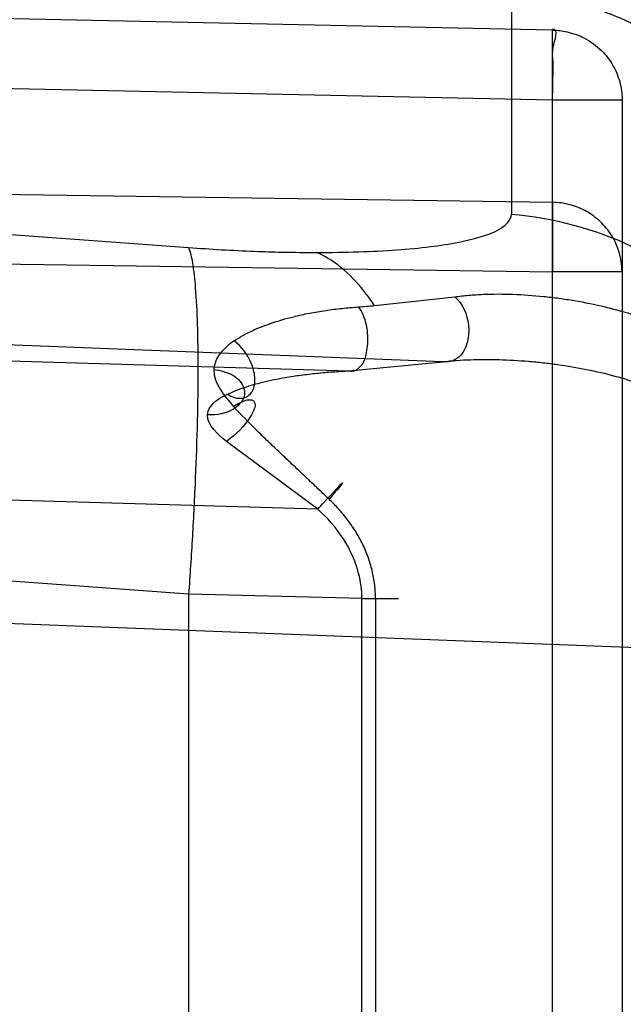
# Model space of a CAD drawing. Header units: millimetres. Extents: x 0 to 297, y 0 to 210.
# Tile 33 of 256: x 146.025 to 146.0847, y 91.0556 to 91.1531. Entities that reach past the tile are written whole.
import ezdxf

# ---------------------------------------------------------------- set-up
doc = ezdxf.new("R2010")
doc.units = ezdxf.units.MM
doc.header["$LTSCALE"] = 16.335
doc.layers.get('0').update_dxf_attribs({"linetype": 'CONTINUOUS'})
for name, color, linetype in [('01_GLOBAL', 7, 'CONTINUOUS'), ('INTFCLR_1', 7, 'CONTINUOUS'), ('INTFCLR_144815', 7, 'CONTINUOUS')]:
    doc.layers.add(name, color=color, linetype=linetype)

msp = doc.modelspace()

# ---------------------------------------------------------------- linework, layer by layer
at = {"color": 7, "linetype": 'Continuous'}
msp.add_circle((146.8548034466, 92.13446435), 2.66, dxfattribs=at)
at = {"color": 9, "linetype": 'Continuous'}
msp.add_arc((146.8548034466, 92.13446435), 2.6259090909, 182.9674534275, 267.0325465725, dxfattribs=at)
at = {"layer": '01_GLOBAL', "color": 7, "linetype": 'Continuous'}
msp.add_circle((146.8548034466, 92.13446435), 2.695, dxfattribs=at)
at = {"layer": 'INTFCLR_1', "color": 9, "linetype": 'Continuous'}
for p, q in [((146.0777299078, 91.15204233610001), (145.8396077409, 91.15699578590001)), ((146.0736581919, 91.15591028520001), (146.0736581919, 91.1338220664)), ((146.0777533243, 91.1521482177), (146.0777299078, 91.15204233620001)), ((146.0777299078, 90.9884949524), (146.0777299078, 91.15204233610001)), ((145.8396077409, 91.1501031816), (146.0777299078, 91.1451497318)), ((145.8396077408, 91.1453490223), (146.0417086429, 91.13051245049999)), ((146.0777299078, 91.1451497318), (146.0846077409, 91.1451497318)), ((146.0846077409, 91.1451497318), (146.0846077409, 90.9953875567)), ((146.0165597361, 91.13588708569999), (146.0777299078, 91.13499115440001)), ((146.0777299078, 91.13499115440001), (146.0777299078, 91.1280985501)), ((146.0015889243, 91.12921375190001), (146.0777299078, 91.1280985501)), ((146.0668704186, 91.11920636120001), (145.8396077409, 91.12796444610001)), ((146.0846077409, 91.1280985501), (146.0777299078, 91.1280985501)), ((146.0601206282, 91.1247622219), (146.0680442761, 91.12563092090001)), ((145.8396077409, 91.1246862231), (146.0575744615, 91.1182993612)), ((146.0575744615, 91.1182993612), (146.0668704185, 91.11920636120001)), ((146.0544917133, 91.1046107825), (146.0454584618, 91.1113037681)), ((146.0417086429, 91.0961753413), (145.8396077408, 91.1110119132)), ((146.0544917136, 91.1046107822), (145.8396077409, 91.1109073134)), ((146.1018946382, 91.0902799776), (145.8396077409, 91.10038780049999)), ((146.0417086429, 91.0961753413), (146.0417086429, 91.04436194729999)), ((146.0602125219, 91.09572373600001), (146.0417086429, 91.0961753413)), ((146.0588601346, 91.0448135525), (146.0588601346, 91.09572373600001)), ((146.0624822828, 91.09572373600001), (146.0588601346, 91.09572373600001)), ((146.0602125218, 91.09572373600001), (146.0602125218, 91.0448135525))]:
    msp.add_line(p, q, dxfattribs=at)
at = {"layer": 'INTFCLR_1', "color": 6, "linetype": 'Continuous'}
for radius in [0.4224162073, 0.4014439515]:
    msp.add_arc((145.8396077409, 91.0702686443), radius, 270, 90.00000002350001, dxfattribs=at)
at = {"layer": 'INTFCLR_1', "color": 9, "linetype": 'Continuous'}
msp.add_arc((146.0456835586, 91.3003540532), 0.1761843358, 274.1827349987, 274.7002570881, dxfattribs=at)
for points, knots in [([(146.215167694, 90.9396470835), (146.2159987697, 90.9419085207), (146.2176274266, 90.946474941), (146.2207305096, 90.9557355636), (146.2257654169, 90.97235802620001), (146.2304341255, 90.99186806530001), (146.2335169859, 91.0093050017), (146.2348129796, 91.0182086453), (146.2354818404, 91.02335838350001), (146.2370256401, 91.0362869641), (146.2386297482, 91.0583777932), (146.2383725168, 91.0844410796), (146.2371603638, 91.1013312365), (146.2363978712, 91.10913017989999), (146.2358364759, 91.11431722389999), (146.2341019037, 91.1283170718), (146.2301634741, 91.1507347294), (146.2244881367, 91.17262139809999), (146.2204287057, 91.18561168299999), (146.2189019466, 91.1902581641), (146.2165792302, 91.19710265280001), (146.2113391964, 91.2114121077), (146.2022901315, 91.2324139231), (146.191984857, 91.25225539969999), (146.1848007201, 91.2644679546), (146.1814430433, 91.2699042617), (146.1792124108, 91.2734478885), (146.1731796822, 91.2827676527), (146.1630706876, 91.2970711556), (146.1490288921, 91.31448381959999), (146.1371354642, 91.3275359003), (146.1288272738, 91.33587871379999), (146.1242335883, 91.3402958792), (146.1178598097, 91.34625301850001), (146.1089384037, 91.3540531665), (146.0992814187, 91.3616216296), (146.0931582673, 91.3659756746), (146.0901748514, 91.36797805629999), (146.0877179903, 91.3695554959), (146.0855301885, 91.370872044), (146.0836031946, 91.37188306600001), (146.0825200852, 91.3723860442), (146.0816575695, 91.37269367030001), (146.0810609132, 91.3728329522), (146.0805598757, 91.3727572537), (146.0804622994, 91.37228572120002), (146.0807027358, 91.3717645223), (146.0811202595, 91.37104224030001), (146.0817948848, 91.3701330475), (146.0826939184, 91.36902450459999), (146.0838249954, 91.3677243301), (146.0851758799, 91.36623182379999), (146.086740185, 91.3645487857), (146.0892045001, 91.3619398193), (146.0927127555, 91.3582725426), (146.0992604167, 91.35140180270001), (146.106411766, 91.3436935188), (146.1129263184, 91.3363261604), (146.1169531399, 91.331641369), (146.123428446, 91.3239507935), (146.1333417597, 91.31148785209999), (146.1463378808, 91.2933556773), (146.155744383, 91.27855323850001), (146.1619029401, 91.26801686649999), (146.1660815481, 91.2606062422), (146.1732904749, 91.2470796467), (146.1829180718, 91.22665319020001), (146.189559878, 91.2096229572), (146.192649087, 91.2007931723)], [0, 0, 0, 0, 0.0103790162, 0.0208837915, 0.0420711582, 0.08518389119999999, 0.1071959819, 0.1183353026, 0.1239410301, 0.1295663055, 0.1744258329, 0.2192337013, 0.2417180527, 0.2473539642, 0.2529903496, 0.2641931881, 0.3081223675, 0.3509244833, 0.3614867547, 0.3667496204, 0.3719934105, 0.3926231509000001, 0.4323812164, 0.470412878, 0.488854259, 0.4934078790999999, 0.4979383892, 0.5068921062, 0.5412323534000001, 0.5733304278, 0.6031976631, 0.6172528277, 0.6240454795, 0.630650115, 0.6548352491, 0.6750685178, 0.6834752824, 0.6871962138, 0.6905460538, 0.6960524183, 0.6981915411, 0.6999110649, 0.7012078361, 0.7020914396, 0.7026255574, 0.7031007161, 0.7038824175, 0.7050749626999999, 0.7066970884, 0.7087489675, 0.7112252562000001, 0.7141187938, 0.7174211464, 0.7211233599, 0.729578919, 0.7392839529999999, 0.762009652, 0.7748693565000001, 0.7816473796, 0.7886214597, 0.8181786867, 0.8502212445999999, 0.8846823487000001, 0.8936821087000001, 0.9027944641, 0.9213301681, 0.9597016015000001, 1, 1, 1, 1]), ([(146.192649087, 91.2007931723), (146.1958606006, 91.19161380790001), (146.2016925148, 91.1727509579), (146.207244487, 91.1485054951), (146.2099856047, 91.1323126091), (146.2110878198, 91.12467357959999), (146.2117778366, 91.1195334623), (146.2134659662, 91.10537393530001), (146.2150886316, 91.08202445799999), (146.2148602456, 91.05859212), (146.2140091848, 91.0442666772), (146.2136200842, 91.03903900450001), (146.2129629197, 91.0312586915), (146.2111506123, 91.0146916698), (146.206931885, 90.9897134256), (146.2017743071, 90.9689710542), (146.19827327, 90.95706681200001), (146.1968531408, 90.95239866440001), (146.1942959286, 90.9443911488), (146.1888936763, 90.9289345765), (146.1802622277, 90.90786547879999), (146.171382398, 90.8897741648), (146.1656550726, 90.8792145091), (146.1635773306, 90.8754900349), (146.1604900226, 90.8700564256), (146.1538400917, 90.8588573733), (146.1432874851, 90.8427416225), (146.130351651, 90.82515020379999), (146.1210235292, 90.81367435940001), (146.1156460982, 90.8073755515), (146.113618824, 90.80502464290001), (146.1101975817, 90.8011144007), (146.1038773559, 90.7940784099), (146.096999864, 90.7867494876), (146.0907938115, 90.7802607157), (146.0870749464, 90.7763572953), (146.0841227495, 90.7731700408), (146.082218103, 90.7709636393), (146.0811689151, 90.76956887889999), (146.0807337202, 90.7688287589), (146.0804699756, 90.768297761), (146.0805812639, 90.7676067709), (146.0820539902, 90.76790723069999), (146.0836740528, 90.7686837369), (146.0866075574, 90.7702696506), (146.0894057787, 90.77205211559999), (146.0917034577, 90.7735832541), (146.0931778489, 90.7745970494), (146.0956556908, 90.77633123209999), (146.0996186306, 90.7792326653), (146.1051563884, 90.78353748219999), (146.1134349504, 90.79034993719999), (146.1208444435, 90.79699512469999), (146.1273278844, 90.803212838), (146.1319747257, 90.8077988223), (146.1403493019, 90.8164335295), (146.1522854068, 90.8298984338), (146.1663008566, 90.8478011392), (146.1763364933, 90.8624671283), (146.1823017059, 90.8720054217), (146.1845040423, 90.87562926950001), (146.1878179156, 90.8811894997), (146.1948947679, 90.8936741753), (146.2049952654, 90.9139390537), (146.2119439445, 90.93087495), (146.2151676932, 90.9396470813)], [0, 0, 0, 0, 0.0419354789, 0.08505031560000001, 0.1071497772, 0.1127379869, 0.1183317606, 0.1295131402, 0.1742263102, 0.2191466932, 0.230445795, 0.2361065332, 0.241751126, 0.2641147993, 0.3079545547, 0.3508736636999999, 0.3561840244, 0.3614616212, 0.3719139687, 0.3924297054, 0.4320526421, 0.4700131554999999, 0.4792642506, 0.483852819, 0.4884035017, 0.5062126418, 0.5400088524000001, 0.5714206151, 0.6003317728, 0.6037560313, 0.6071340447, 0.6137178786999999, 0.6261602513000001, 0.6479155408, 0.6570536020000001, 0.6648783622, 0.6711643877, 0.6757843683, 0.6774462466, 0.6786751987, 0.6794900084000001, 0.6799813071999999, 0.6813020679, 0.6842478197, 0.6888651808, 0.6950795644, 0.6987591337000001, 0.70073729, 0.7027989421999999, 0.7117993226, 0.7219139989, 0.7330405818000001, 0.7580265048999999, 0.7648041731, 0.7717766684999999, 0.7861782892, 0.816667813, 0.8493175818, 0.8841610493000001, 0.8932352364, 0.8978283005, 0.9024468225, 0.9211469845, 0.9596997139, 1, 1, 1, 1]), ([(146.0963432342, 91.14465154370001), (146.0948885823, 91.1462610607), (146.0916789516, 91.1492105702), (146.0861389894, 91.15264815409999), (146.0800691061, 91.15497682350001), (146.0758016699, 91.1557360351), (146.0736581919, 91.15591028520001)], [0, 0, 0, 0, 0.2512932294, 0.5014782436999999, 0.7508972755, 1, 1, 1, 1]), ([(146.0777299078, 91.1451497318), (146.0777439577, 91.14582534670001), (146.0777449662, 91.1470154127), (146.0778456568, 91.1488164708), (146.0775845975, 91.15018666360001), (146.0783670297, 91.1521354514), (146.0777533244, 91.1521482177)], [0, 0, 0, 0, 0.2896316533, 0.5197066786, 0.7369085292, 1, 1, 1, 1]), ([(146.0777299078, 91.15204233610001), (146.0782116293, 91.15203405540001), (146.0793131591, 91.1519026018), (146.0810124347, 91.1512783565), (146.0825683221, 91.1501391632), (146.0837430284, 91.1486296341), (146.0844479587, 91.1469541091), (146.0846077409, 91.1457429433), (146.0846077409, 91.1451497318)], [0, 0, 0, 0, 0.134341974, 0.3069396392, 0.499089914, 0.6639011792, 0.8345902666, 1, 1, 1, 1]), ([(146.0846077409, 91.1280985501), (146.0846077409, 91.1287967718), (146.0843868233, 91.13021555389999), (146.0834672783, 91.13203930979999), (146.0822344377, 91.1333540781), (146.0808884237, 91.13424934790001), (146.0794084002, 91.13482792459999), (146.0783002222, 91.1349813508), (146.0777299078, 91.13499115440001)], [0, 0, 0, 0, 0.1947113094, 0.3930235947, 0.5605489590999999, 0.6915925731, 0.8409343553, 1, 1, 1, 1]), ([(146.0544062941, 91.130020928), (146.0557899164, 91.1300209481), (146.0584331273, 91.1300595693), (146.0621833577, 91.13024540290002), (146.0654930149, 91.1305579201), (146.0682828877, 91.1309723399), (146.0705573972, 91.13152585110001), (146.0723955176, 91.1321656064), (146.0736575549, 91.1331387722), (146.0736581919, 91.1338220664)], [0, 0, 0, 0, 0.2052123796, 0.3919471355, 0.5569433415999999, 0.6975085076, 0.8116792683, 0.8986569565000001, 1, 1, 1, 1]), ([(146.0736581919, 91.1338220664), (146.0777892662, 91.13346613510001), (146.0840935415, 91.13177613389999), (146.0915258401, 91.1273826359), (146.0965684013, 91.1229257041), (146.1006416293, 91.1175907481), (146.1044382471, 91.1099269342), (146.1056077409, 91.1035746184), (146.1056077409, 91.09948495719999)], [0, 0, 0, 0, 0.2423205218, 0.3713274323, 0.5023855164, 0.6330587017, 0.7609941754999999, 1, 1, 1, 1]), ([(146.0417086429, 91.13051245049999), (146.0438797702, 91.1303530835), (146.0469634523, 91.1301771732), (146.0511980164, 91.13004589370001), (146.0532576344, 91.1300209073), (146.0544062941, 91.130020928)], [0, 0, 0, 0, 0.5138590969, 0.7288664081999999, 1, 1, 1, 1]), ([(146.0417086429, 91.13051245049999), (146.0419011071, 91.1300371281), (146.0421655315, 91.12869410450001), (146.0424338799, 91.1261793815), (146.0425973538, 91.12267379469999), (146.0426504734, 91.1182855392), (146.0425794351, 91.1131927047), (146.0423910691, 91.1076466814), (146.0421000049, 91.1019218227), (146.0418473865, 91.09807974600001), (146.0417086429, 91.0961753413)], [0, 0, 0, 0, 0.0446836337, 0.1180928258, 0.220778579, 0.350104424, 0.5005438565, 0.6645107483, 0.8336200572, 1, 1, 1, 1]), ([(146.06012054, 91.12476234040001), (146.0598578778, 91.1251534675), (146.0583500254, 91.12725940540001), (146.0563561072, 91.1291653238), (146.0544062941, 91.130020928)], [0, 0, 0, 0, 0.1811781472, 1, 1, 1, 1]), ([(146.0680442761, 91.12563092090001), (146.0685057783, 91.1256976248), (146.0694438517, 91.12580220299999), (146.0713653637, 91.12592202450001), (146.0738378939, 91.125918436), (146.0763395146, 91.12573964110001), (146.0783654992, 91.125498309), (146.0804027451, 91.1251873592), (146.0829330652, 91.1246747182), (146.0859208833, 91.1238444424), (146.0888421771, 91.12277742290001), (146.0911983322, 91.1216692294), (146.0930162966, 91.120635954), (146.0947868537, 91.11949983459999), (146.0968910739, 91.1178763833), (146.0987977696, 91.1159830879), (146.1001865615, 91.1142914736), (146.1015003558, 91.1124485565), (146.1026339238, 91.1104314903), (146.1035621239, 91.1082652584), (146.1043677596, 91.105939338), (146.105084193, 91.10283631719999), (146.1053177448, 91.1002756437), (146.1053490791, 91.0989664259)], [0, 0, 0, 0, 0.0269372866, 0.0544915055, 0.1111887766, 0.1696140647, 0.1992706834, 0.2290360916, 0.2886481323, 0.3482924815, 0.4080109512, 0.4681104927, 0.4984510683, 0.5287577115, 0.5895870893, 0.6516014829, 0.6835097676, 0.7159327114, 0.7822646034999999, 0.8166313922, 0.8519861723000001, 0.9243469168, 1, 1, 1, 1]), ([(146.0680442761, 91.12563092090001), (146.0688429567, 91.1249771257), (146.0694864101, 91.1234025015), (146.0694261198, 91.12119192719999), (146.0686864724, 91.11944257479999), (146.0673339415, 91.1191077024), (146.0668704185, 91.11920636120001)], [0, 0, 0, 0, 0.3799543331, 0.5498758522, 0.8255464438, 1, 1, 1, 1]), ([(146.0462229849, 91.1212772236), (146.0467670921, 91.12165294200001), (146.0479452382, 91.12228126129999), (146.0499242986, 91.123066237), (146.0518512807, 91.1236218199), (146.0536833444, 91.1240237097), (146.0552801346, 91.1242947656), (146.0568990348, 91.1245011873), (146.0579871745, 91.12459774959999), (146.0585340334, 91.1246389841)], [0, 0, 0, 0, 0.1539577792, 0.3090939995, 0.4953382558, 0.620102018, 0.7456997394, 0.8723092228, 1, 1, 1, 1]), ([(146.0575744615, 91.1182993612), (146.0580107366, 91.1181539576), (146.0590236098, 91.11879802), (146.0593924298, 91.1202218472), (146.0595230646, 91.12184874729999), (146.0592288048, 91.1234045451), (146.0587826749, 91.1243252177), (146.0585340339, 91.1246389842)], [0, 0, 0, 0, 0.1857412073, 0.3681454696, 0.5946180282, 0.8383022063, 1, 1, 1, 1]), ([(146.0462229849, 91.1212772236), (146.0459730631, 91.12110701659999), (146.0450329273, 91.12042246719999), (146.044229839, 91.1193028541), (146.0442174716, 91.1184236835)], [0, 0, 0, 0, 0.2558966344, 1, 1, 1, 1]), ([(146.0455441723, 91.11597661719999), (146.0457685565, 91.11584279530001), (146.0462593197, 91.1156169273), (146.0471095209, 91.1155156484), (146.0481846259, 91.1161160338), (146.0483794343, 91.11762726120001), (146.0478415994, 91.1195000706), (146.0469646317, 91.12071383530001), (146.0462229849, 91.1212772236)], [0, 0, 0, 0, 0.09341290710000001, 0.1917250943, 0.2949773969, 0.4981139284, 0.6669909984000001, 1, 1, 1, 1]), ([(146.0668704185, 91.11920636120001), (146.0673214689, 91.11925814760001), (146.0682346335, 91.1193431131), (146.0700959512, 91.11943988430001), (146.0724726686, 91.11944044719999), (146.0748686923, 91.1193043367), (146.0767971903, 91.1191160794), (146.0787188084, 91.118874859), (146.0810910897, 91.1184746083), (146.0838811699, 91.117823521), (146.0865928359, 91.1169830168), (146.0887767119, 91.1161055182), (146.0904576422, 91.11528427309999), (146.0920770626, 91.1143852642), (146.093998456, 91.1131039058), (146.0957525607, 91.11159421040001), (146.0970285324, 91.1102413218), (146.0982239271, 91.10877977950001), (146.0992632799, 91.10717128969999), (146.1001160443, 91.1054353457), (146.1008560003, 91.1035840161), (146.1015147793, 91.1011054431), (146.1017350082, 91.0990507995), (146.1017662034, 91.0980030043)], [0, 0, 0, 0, 0.0296717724, 0.0599154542, 0.1217847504, 0.1848901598, 0.2166786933, 0.2484054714, 0.3114486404, 0.3738125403, 0.435511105, 0.4968160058, 0.5274058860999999, 0.5577275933, 0.6178205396, 0.6779996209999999, 0.7085115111, 0.7392634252, 0.8013182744, 0.8330912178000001, 0.8655644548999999, 0.9314916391, 1, 1, 1, 1]), ([(146.0442174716, 91.1184236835), (146.0445372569, 91.11839353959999), (146.0454049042, 91.1182244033), (146.0467415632, 91.1176416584), (146.0475931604, 91.11587534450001), (146.0460427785, 91.1141329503), (146.0445079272, 91.1139056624), (146.0435988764, 91.1139404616)], [0, 0, 0, 0, 0.1111362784, 0.3053687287, 0.4895771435, 0.6852378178, 1, 1, 1, 1]), ([(146.0455441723, 91.11597661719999), (146.0460883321, 91.11624268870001), (146.0472407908, 91.11669293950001), (146.0491665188, 91.1172347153), (146.0510412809, 91.1176177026), (146.0528295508, 91.11789041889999), (146.0543917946, 91.118073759), (146.0559758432, 91.1182106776), (146.0570396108, 91.118274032), (146.0575744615, 91.1182993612)], [0, 0, 0, 0, 0.1474790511, 0.3002106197, 0.4867282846, 0.6129345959, 0.7405733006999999, 0.8696313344, 1, 1, 1, 1]), ([(146.0435988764, 91.1139404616), (146.0436013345, 91.1141838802), (146.0439553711, 91.11514803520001), (146.0448894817, 91.1156561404), (146.0455441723, 91.11597661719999)], [0, 0, 0, 0, 0.2503529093, 1, 1, 1, 1]), ([(146.0461594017, 91.114784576), (146.0463851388, 91.1149306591), (146.0468901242, 91.1152147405), (146.0475464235, 91.11547824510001), (146.0481198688, 91.11540968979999), (146.0483564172, 91.1150128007), (146.0481985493, 91.1144235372), (146.0474535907, 91.11301258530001), (146.0463834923, 91.11197966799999), (146.0454584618, 91.1113037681)], [0, 0, 0, 0, 0.1113322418, 0.240122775, 0.2882844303, 0.3326980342, 0.4113294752, 0.5256351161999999, 1, 1, 1, 1]), ([(146.05561002, 91.10559092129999), (146.0552048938, 91.1059755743), (146.0543961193, 91.10674308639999), (146.0531856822, 91.1078921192), (146.0519782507, 91.1090340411), (146.0507782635, 91.11017338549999), (146.0495840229, 91.1113082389), (146.0480204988, 91.11282017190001), (146.0468808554, 91.11398182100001), (146.0461594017, 91.114784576)], [0, 0, 0, 0, 0.1270897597, 0.2536547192, 0.3796825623, 0.5051622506, 0.6300983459, 0.7544610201, 1, 1, 1, 1]), ([(146.0544917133, 91.1046107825), (146.054701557, 91.10484367), (146.0553810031, 91.1055976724), (146.0579690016, 91.1083562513), (146.056074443, 91.1061175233), (146.05561002, 91.10559092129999)], [0, 0, 0, 0, 0.1652971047, 0.6297668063, 1, 1, 1, 1]), ([(146.0602125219, 91.09572373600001), (146.060213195, 91.0961960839), (146.0601570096, 91.0971367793), (146.0599068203, 91.09852587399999), (146.0594984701, 91.0998743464), (146.0589463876, 91.10116680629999), (146.0582675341, 91.1023904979), (146.0574789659, 91.1035390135), (146.0565916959, 91.10460951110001), (146.0559435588, 91.1052716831), (146.05561002, 91.10559092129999)], [0, 0, 0, 0, 0.1265971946, 0.2518461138, 0.3774734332, 0.5034004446, 0.6278158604, 0.7519247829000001, 0.8762583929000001, 1, 1, 1, 1]), ([(146.0588601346, 91.09572373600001), (146.0588601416, 91.0961489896), (146.0587797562, 91.097418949), (146.0582465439, 91.0994917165), (146.0568692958, 91.1021448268), (146.0554336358, 91.103750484), (146.0544917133, 91.1046107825)], [0, 0, 0, 0, 0.125311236, 0.3739699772, 0.6240932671, 1, 1, 1, 1])]:
    msp.add_open_spline(points, degree=3, knots=knots, dxfattribs=at)
at = {"layer": 'INTFCLR_1', "color": 6, "linetype": 'Continuous'}
msp.add_open_spline([(145.8396077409, 91.3310809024), (145.8448083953, 91.3312942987), (145.8552252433, 91.3314089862), (145.8708287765, 91.3306471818), (145.8863869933, 91.3289483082), (145.9018926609, 91.3263059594), (145.9172546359, 91.32272009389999), (145.9321403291, 91.3182799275), (145.9466984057, 91.3129855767), (145.9609232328, 91.3068418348), (145.9749848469, 91.2997334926), (145.9885894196, 91.29179046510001), (146.0016818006, 91.2830465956), (146.014218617, 91.27353391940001), (146.0261538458, 91.26328779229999), (146.0374487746, 91.2523430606), (146.0480597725, 91.2407439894), (146.0579508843, 91.22853034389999), (146.0670808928, 91.2157564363), (146.0754235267, 91.20246362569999), (146.0829524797, 91.1886946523), (146.0896391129, 91.17450229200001), (146.0954570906, 91.1599467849), (146.1003896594, 91.14507572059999), (146.104422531, 91.1299349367), (146.1075415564, 91.1145764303), (146.109734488, 91.09905859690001), (146.1109929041, 91.08344415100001), (146.1113133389, 91.0677984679), (146.110697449, 91.05217682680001), (146.1091501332, 91.0366306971), (146.1066772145, 91.0212064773), (146.1032874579, 91.00595758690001), (146.0989925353, 90.99093762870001), (146.0938089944, 90.97620456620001), (146.0877578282, 90.9618162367), (146.0808640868, 90.9478262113), (146.0731513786, 90.93427769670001), (146.0646508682, 90.9212234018), (146.0553942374, 90.9087085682), (146.0454166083, 90.8967758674), (146.0347444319, 90.8854561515), (146.0234240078, 90.8747992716), (146.0114894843, 90.86483495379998), (145.9989896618, 90.8556027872), (145.985966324, 90.8471340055), (145.9724717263, 90.83946000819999), (145.9585675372, 90.83261230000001), (145.9445877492, 90.8267306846), (145.9309740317, 90.8219033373), (145.9183319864, 90.818167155), (145.9068866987, 90.8153738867), (145.8966921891, 90.81333671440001), (145.8870094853, 90.8117760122), (145.877001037, 90.810537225), (145.8658733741, 90.809613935), (145.8532656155, 90.80913947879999), (145.8443587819, 90.8092614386), (145.8396077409, 90.80945638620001)], degree=3, knots=[0, 0, 0, 0, 0.0185657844, 0.0371317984, 0.05569073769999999, 0.0743563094, 0.09320240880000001, 0.1119235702, 0.129729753, 0.1484268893, 0.1671582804, 0.1858963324, 0.2045840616, 0.2232805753, 0.241995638, 0.2606572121, 0.2793460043, 0.298034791, 0.3166822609, 0.3353170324, 0.3539796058, 0.3726237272, 0.3912431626, 0.4098577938, 0.4284754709, 0.4470981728, 0.4657246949, 0.4843423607, 0.5029403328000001, 0.5215094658, 0.5400731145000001, 0.5586325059, 0.5771954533, 0.5957587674, 0.6143211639, 0.6328711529, 0.651401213, 0.6699184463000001, 0.6884460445, 0.7069331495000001, 0.7254085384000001, 0.7438945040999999, 0.7623917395, 0.7808314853, 0.7993176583, 0.8177869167, 0.8362093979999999, 0.8546575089, 0.8730374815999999, 0.8902753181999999, 0.9061521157, 0.9200376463, 0.9322836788, 0.9432240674, 0.9550134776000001, 0.9682465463, 0.9830392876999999, 1, 1, 1, 1], dxfattribs=at)
at = {"layer": 'INTFCLR_1', "color": 9, "linetype": 'Continuous'}
for points in [[(146.0442174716, 91.1184236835), (146.0441981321, 91.1170488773), (146.0452453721, 91.11581171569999), (146.0461594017, 91.114784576)], [(146.0454584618, 91.1113037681), (146.0446399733, 91.11200145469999), (146.0435544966, 91.1128658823), (146.0435988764, 91.1139404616)]]:
    msp.add_open_spline(points, degree=3, dxfattribs=at)
at = {"layer": 'INTFCLR_144815', "color": 6, "linetype": 'Continuous'}
for radius in [0.4466793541, 0.4256665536]:
    msp.add_circle((145.8396077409, 91.0702686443), radius, dxfattribs=at)
for radius, start, end in [(0.6157754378, 313.9937911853, 154.5150993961), (0.5947754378, 312.9543589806, 154.5144414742), (0.5751005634, 282.2440355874, 71.2863570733), (0.4627266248, 45.0000000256, 314.9999999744), (0.4618985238, 44.999999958, 315.000000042), (0.461229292, 44.99999997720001, 315.0000000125)]:
    msp.add_arc((145.8396077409, 91.0702686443), radius, start, end, dxfattribs=at)
at = {"layer": 'INTFCLR_144815', "color": 9, "linetype": 'Continuous'}
for centre, radius, start, end in [((145.8396077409, 91.0702686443), 0.5712784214, 292.4997540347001, 54.0964566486), ((145.8396102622, 91.0702698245), 0.5153523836, 292.4997540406, 54.09645665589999)]:
    msp.add_arc(centre, radius, start, end, dxfattribs=at)

doc.saveas('drawing.dxf')
